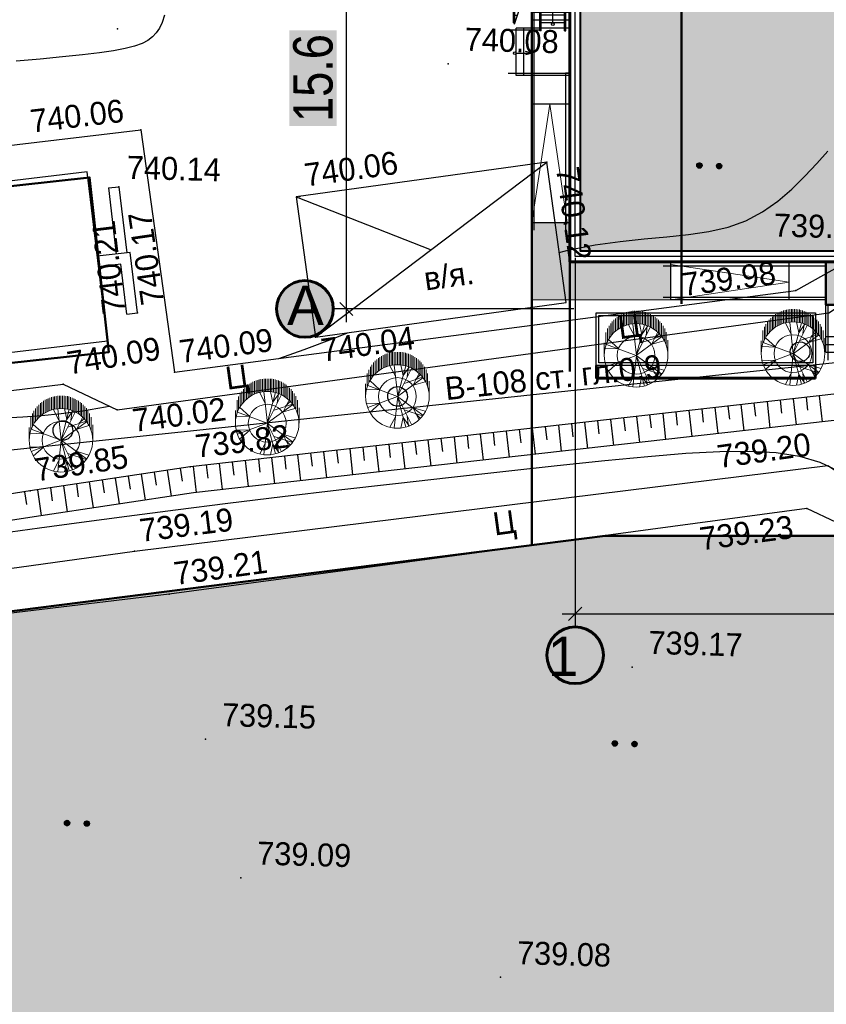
# Model space of a CAD drawing. Header units: millimetres. Extents: x -257011 to 237647566, y 2784933 to 6706507.
# Tile 214 of 256: x 9678030 to 9708746, y 5451520 to 5489046. Entities that reach past the tile are written whole.
import ezdxf

# ---------------------------------------------------------------- set-up
doc = ezdxf.new("R2010")
doc.units = ezdxf.units.MM
doc.header["$LTSCALE"] = 1000
doc.header["$PDMODE"] = 32
doc.header["$PDSIZE"] = 0.3
for name, pattern in [('ACAD_ISO02W100', [15, 12, -3]), ('Д_ТРОТ_ТРУБА', [3, 1.5, -1.5]), ('ДОРОГИ_СТРОЯЩ', [9, 8, -1]), ('ОТКОС_НИЗ', [1.2, 0.2, -1])]:
    doc.linetypes.add(name, pattern=pattern)
for name, color, linetype in [('(002) Рамка', 7, 'Continuous'), ('(004) Точки рельефа', 7, 'Continuous'), ('(007) Здания', 7, 'Continuous'), ('(014) Водопровод', 5, 'ИК_Водопровод -------в--------'), ('(025) Дорога', 7, 'Continuous'), ('(028) Гидротехн.', 7, 'Continuous'), ('(031) Горизонтали', 42, 'Continuous'), ('(035) Откосы', 7, 'Continuous'), ('(036) Растительность', 7, 'Continuous'), ('(038) Деревья', 7, 'Continuous'), ('(040) Ограда', 7, 'Continuous'), ('TREE', 74, 'Continuous')]:
    doc.layers.add(name, color=color, linetype=linetype)
for name, color, linetype, lineweight in [('(032) Горизонтали утолщенные', 32, 'Continuous', 30), ('.', 7, 'Continuous', 15), ('expl', 234, 'Continuous', 13), ('Размеры', 251, 'Continuous', 18), ('Ф А С А Д', 250, 'Continuous', 15)]:
    doc.layers.add(name, color=color, linetype=linetype, lineweight=lineweight)
doc.styles.add('ATTR', font='romans.shx', dxfattribs={"width": 0.8, "height": 0.470416})
doc.styles.add('BM-431', font='txt')
doc.styles.add('D-431', font='txt', dxfattribs={"width": 2})
doc.styles.add('Roman', font='romans')
doc.styles.get("Standard").update_dxf_attribs({"font": 'ARIALN.TTF'})
doc.styles.add('Фарход', font='ARIALN.TTF')
doc.linetypes.add('FENCELINE1', pattern='A,6.35,-2.54,[133,ltypeshp.shx,S=2.54,R=0,X=-2.54,Y=0],-2.54,25.4', length=36.83)
doc.linetypes.add('KANALIS_K', pattern='A,1,["<",Standard,S=1.8,R=0,X=-0.9,Y=-0.9],3,-1,["К",Standard,S=1.8,R=0,X=-0.9,Y=-0.9],-1,10', length=16)
doc.linetypes.add('ИК_Водопровод -------в--------', pattern='A,9,-0.6,["В",Standard,S=1.2,R=0,X=0,Y=-0.6],-1.2', length=10.8)
doc.linetypes.add('ОГРАДА_БЕТ', pattern='A,4,["|",Standard,S=0.8,R=0,X=0,Y=-0.8],4', length=8)
doc.dimstyles.new('ISO-25$0', dxfattribs={"dimtxt": 300, "dimasz": 200, "dimexe": 100, "dimexo": 300, "dimgap": 50, "dimtad": 1, "dimdec": 0, "dimtxsty": 'Фарход', "dimblk": 'OBLIQUE', "dimcen": 250, "dimclrd": 256, "dimclrt": 250, "dimadec": 0, "dimazin": 0, "dimtfac": 1, "dimtdec": 0, "dimtmove": 0, "dimatfit": 3, "dimldrblk": 'OBLIQUE', "dimfxl": 0, "dimlwd": -1, "dimarcsym": 0})

# ---------------------------------------------------------------- blocks, each defined once
blk = doc.blocks.new('d')
at = {"layer": '(038) Деревья', "color": 30}
blk.add_ellipse((0, 0), major_axis=(0.265, 0.265), ratio=1, start_param=5.497787, end_param=11.780972, dxfattribs=at)
blk = doc.blocks.new('*X70')
at = {"color": 0}
for p, q in [((1.8, 2.04), (2.2, 2.04)), ((1.8, 2.03), (2.2, 2.03)), ((1.8, 2.02), (2.2, 2.02)), ((1.8, 2.01), (2.2, 2.01)), ((1.8, 2), (2.2, 2)), ((1.8, 1.99), (2.2, 1.99)), ((1.8, 1.98), (2.2, 1.98)), ((1.8, 1.97), (2.2, 1.97)), ((1.8, 1.96), (2.2, 1.96)), ((1.81, 2.07), (2.19, 2.07)), ((1.81, 2.06), (2.19, 2.06)), ((1.81, 2.05), (2.19, 2.05)), ((1.81, 1.95), (2.19, 1.95)), ((1.81, 1.94), (2.19, 1.94)), ((1.81, 1.93), (2.19, 1.93)), ((1.82, 2.09), (2.18, 2.09)), ((1.82, 2.08), (2.18, 2.08)), ((1.82, 1.92), (2.18, 1.92)), ((1.82, 1.91), (2.18, 1.91)), ((1.83, 2.11), (2.17, 2.11)), ((1.83, 2.1), (2.17, 2.1)), ((1.83, 1.9), (2.17, 1.9)), ((1.83, 1.89), (2.17, 1.89)), ((1.84, 2.12), (2.16, 2.12)), ((1.84, 1.88), (2.16, 1.88)), ((1.85, 2.13), (2.15, 2.13)), ((1.85, 1.87), (2.15, 1.87)), ((1.86, 2.14), (2.14, 2.14)), ((1.86, 1.86), (2.14, 1.86)), ((1.87, 2.15), (2.13, 2.15)), ((1.87, 1.85), (2.13, 1.85)), ((1.88, 2.16), (2.12, 2.16)), ((1.88, 1.84), (2.12, 1.84)), ((1.9, 2.17), (2.11, 2.17)), ((1.9, 1.83), (2.11, 1.83)), ((1.91, 2.18), (2.09, 2.18)), ((1.91, 1.82), (2.09, 1.82)), ((1.94, 2.19), (2.06, 2.19)), ((1.94, 1.81), (2.06, 1.81))]:
    blk.add_line(p, q, dxfattribs=at)
blk = doc.blocks.new('I04100')
blk.add_circle((0, 0), 0.2)
blk.add_blockref('*X70', (-2, -2))
blk = doc.blocks.new('kjvklglhl')
at = {"layer": '(004) Точки рельефа'}
for p in [(281.164, 520.933), (293.793, 519.958), (282.156, 517.109), (297.645, 516.318), (281.381, 514.923), (288.288, 514.748), (307.271, 511.692), (282.225, 510.142), (289.035, 509.402), (281.113, 509.046), (283.702, 507.914), (279.473, 507.345), (281.553, 506.423), (284.392, 504.328), (278.337, 503.244), (307.912, 503.399), (282.371, 501.061), (283.734, 499.451), (301.434, 497.175), (285.277, 493.966), (286.766, 488.729), (296.762, 485.213)]:
    blk.add_point(p, dxfattribs=at)
at = {"layer": '(007) Здания'}
blk.add_lwpolyline([(281.113, 509.046), (280.163, 515.454), (270.656, 514.043), (271.606, 507.636)], close=True, dxfattribs=at)
at = {"layer": '(014) Водопровод', "ltscale": 0.5, "flags": 128}
blk.add_lwpolyline([(325.711, 440.112), (326.312, 440.162), (325.744, 440.975), (323.361, 447.342), (313.499, 509.603), (261.079, 502.552), (256.511, 532.162)], dxfattribs=at)
at = {"layer": '(025) Дорога', "linetype": 'Д_ТРОТ_ТРУБА', "flags": 128}
for points in [[(269.368, 515.247), (282.156, 517.109), (283.702, 507.914), (307.271, 511.692), (310.476, 513.628), (310.443, 515.538), (318.567, 515.917), (330.341, 516.212), (329.81, 527.423), (321.381, 528.706), (305.268, 531.339), (301.294, 530.976)], [(323.251, 418.267), (300.714, 414.809), (283.138, 412.485), (281.122, 413.564), (275.085, 449.451), (270.84, 474.617), (267.554, 498.57), (282.371, 501.061), (308.67, 505.056), (310.788, 503.765), (314.781, 477.717), (318.108, 454.899), (323.251, 418.267)], [(321.731, 420.742), (316.881, 452.353), (313.048, 477.771), (309.058, 502.896), (307.912, 503.399), (283.734, 499.451), (269.193, 497.303), (272.561, 474.353), (276.62, 450.413), (282.198, 415.2), (283.437, 414.157), (320.719, 419.528), (321.731, 420.742)]]:
    blk.add_lwpolyline(points, dxfattribs=at)
blk.add_lwpolyline([(269.368, 515.247), (270.684, 506.001), (279.473, 507.345), (281.553, 506.423), (308.542, 510.883), (312.531, 513.649), (318.524, 513.838), (330.524, 514.19), (333.406, 460.634), (331.811, 454.811, 1.56758), (332.906, 443.73, 0.509364), (333.962, 453.359), (336.672, 456.912), (338.021, 457.657), (347.714, 458.292), (347.773, 448.108), (343.552, 448.203), (343.703, 435.09)], format="xyb", dxfattribs=at)
at = {"layer": '(028) Гидротехн.'}
blk.add_lwpolyline([(297.645, 516.318), (288.142, 514.724), (289.035, 509.402), (298.538, 510.997)], close=True, dxfattribs=at)
for points in [[(289.035, 509.402), (297.645, 516.318)], [(288.142, 514.724), (293.34, 512.86)]]:
    blk.add_lwpolyline(points, dxfattribs=at)
at = {"layer": '(031) Горизонтали', "flags": 128}
blk.add_lwpolyline([(277.265, 501.593), (278.729, 501.843), (280.317, 502.106), (282.034, 502.383), (283.885, 502.675), (285.866, 502.979), (287.944, 503.292), (290.08, 503.607), (292.231, 503.919), (294.357, 504.221), (296.418, 504.507), (298.372, 504.773), (300.178, 505.01), (301.805, 505.214), (303.257, 505.375), (304.547, 505.482), (305.689, 505.527), (306.696, 505.498), (307.581, 505.387), (308.358, 505.183), (309.04, 504.877)], dxfattribs=at)
at = {"layer": '(032) Горизонтали утолщенные'}
for points in [[(282.941, 521.505), (282.851, 521.231), (282.755, 521.01), (282.645, 520.826), (282.508, 520.667), (282.335, 520.529), (282.112, 520.407), (281.829, 520.297), (281.474, 520.196), (281.034, 520.1), (280.498, 520.005), (279.854, 519.908), (279.097, 519.806), (278.251, 519.702), (277.346, 519.6)], [(277.308, 506), (277.975, 506.051), (278.68, 506.121), (279.433, 506.218), (280.239, 506.348), (281.109, 506.521), (281.256, 506.555)], [(298.22, 512.887), (298.594, 512.997), (299.579, 513.218), (300.526, 513.376), (301.434, 513.496), (302.3, 513.6), (303.121, 513.709), (303.895, 513.848), (304.62, 514.038), (305.293, 514.301), (305.912, 514.654), (306.481, 515.08), (307.003, 515.555), (307.483, 516.056), (307.925, 516.558), (308.332, 517.038)], [(287.658, 508.548), (288.616, 508.922), (289.781, 509.402), (290.25, 509.606)]]:
    blk.add_lwpolyline(points, dxfattribs=at)
at = {"layer": '(035) Откосы'}
for p, q in [((305.876, 506.863), (305.806, 507.358)), ((306.441, 506.438), (306.301, 507.428)), ((306.866, 507.003), (306.796, 507.499)), ((307.431, 506.578), (307.291, 507.569)), ((307.856, 507.144), (307.786, 507.639)), ((308.421, 506.718), (308.281, 507.709)), ((303.472, 506.018), (303.332, 507.008)), ((303.897, 506.583), (303.826, 507.078)), ((304.462, 506.158), (304.321, 507.148)), ((304.886, 506.723), (304.816, 507.218)), ((305.451, 506.298), (305.311, 507.288)), ((300.927, 506.163), (300.857, 506.658)), ((301.492, 505.738), (301.352, 506.728)), ((301.917, 506.303), (301.847, 506.798)), ((302.482, 505.878), (302.342, 506.868)), ((302.907, 506.443), (302.837, 506.938)), ((297.958, 505.743), (297.887, 506.238)), ((298.523, 505.318), (298.382, 506.308)), ((298.947, 505.883), (298.877, 506.378)), ((299.512, 505.458), (299.372, 506.448)), ((299.937, 506.023), (299.867, 506.518)), ((300.502, 505.598), (300.362, 506.588)), ((295.553, 504.898), (295.413, 505.888)), ((295.978, 505.463), (295.908, 505.958)), ((296.543, 505.038), (296.403, 506.028)), ((296.968, 505.603), (296.898, 506.098)), ((297.533, 505.178), (297.393, 506.168)), ((293.008, 505.043), (292.938, 505.538)), ((293.573, 504.618), (293.433, 505.608)), ((293.998, 505.183), (293.928, 505.678)), ((294.563, 504.758), (294.423, 505.748)), ((294.988, 505.323), (294.918, 505.818)), ((290.039, 504.622), (289.969, 505.117)), ((290.604, 504.197), (290.464, 505.187)), ((291.029, 504.762), (290.959, 505.257)), ((291.594, 504.337), (291.454, 505.328)), ((292.018, 504.902), (291.948, 505.398)), ((292.583, 504.477), (292.443, 505.468)), ((287.634, 503.777), (287.494, 504.767)), ((288.059, 504.342), (287.989, 504.837)), ((288.624, 503.917), (288.484, 504.907)), ((289.049, 504.482), (288.979, 504.977)), ((289.614, 504.057), (289.474, 505.047)), ((285.09, 503.922), (285.02, 504.417)), ((285.655, 503.497), (285.514, 504.487)), ((286.079, 504.062), (286.009, 504.557)), ((286.644, 503.637), (286.504, 504.627)), ((287.069, 504.202), (286.999, 504.697)), ((282.732, 503.015), (282.556, 503.999)), ((283.136, 503.595), (283.048, 504.088)), ((283.716, 503.191), (283.54, 504.176)), ((284.12, 503.772), (284.032, 504.264)), ((284.665, 503.357), (284.525, 504.347)), ((280.764, 502.663), (280.588, 503.647)), ((281.168, 503.243), (281.08, 503.735)), ((281.748, 502.839), (281.572, 503.823)), ((282.152, 503.419), (282.064, 503.911)), ((278.796, 502.31), (278.62, 503.294)), ((279.2, 502.89), (279.112, 503.382)), ((279.78, 502.486), (279.604, 503.471)), ((280.184, 503.067), (280.096, 503.559)), ((278.221, 502.713), (278.128, 503.204))]:
    blk.add_line(p, q, dxfattribs=at)
blk.add_lwpolyline([(319.844, 457.028), (320.125, 457.17), (320.377, 457.458), (320.534, 458.04), (317.903, 475.66), (312.574, 506.915), (312.192, 507.383), (311.596, 507.687), (310.502, 508.023), (284.392, 504.328), (278.337, 503.244), (265.243, 500.775), (264.939, 500.462), (264.803, 499.989), (265.706, 495.765), (268.865, 477.481), (274.213, 445.131), (280.153, 409.582)], dxfattribs=at)
at = {"layer": '(035) Откосы', "linetype": 'ОТКОС_НИЗ'}
blk.add_lwpolyline([(319.844, 457.028), (319.619, 457.386), (319.514, 458.099), (316.916, 475.502), (311.633, 506.487), (311.551, 506.587), (311.219, 506.757), (310.421, 507.002), (284.551, 503.341), (278.518, 502.26), (265.85, 499.872), (266.688, 495.955), (269.851, 477.647), (275.2, 445.294), (281.12, 409.861), (281.136, 409.822), (281.351, 409.621), (310.666, 409.479), (317.618, 409.281), (323.511, 408.859), (324.497, 408.587)], dxfattribs=at)
at = {"layer": '(040) Ограда', "linetype": 'ОГРАДА_БЕТ', "ltscale": 0.5, "flags": 128}
for points in [[(280.986, 514.865), (281.381, 514.923)], [(280.986, 514.865), (281.358, 512.357)], [(281.381, 514.923), (281.753, 512.415), (281.753, 512.415), (281.753, 512.415)], [(282.225, 510.142), (281.884, 512.435), (280.638, 512.25), (280.638, 512.25)], [(281.829, 510.083), (281.547, 511.981), (280.697, 511.854)], [(281.829, 510.083), (282.225, 510.142)]]:
    blk.add_lwpolyline(points, dxfattribs=at)
at = {"layer": '(036) Растительность', "linetype": 'Continuous', "xscale": 0.5, "yscale": 0.5, "zscale": 0.5}
for p in [(303.461, 516.357), (304.211, 516.357), (300.862, 494.248), (301.612, 494.248), (280.094, 490.631), (280.844, 490.631)]:
    blk.add_blockref('I04100', p, dxfattribs=at)
at = {"layer": '(038) Деревья', "color": 30, "linetype": 'Continuous'}
for p in [(307.496, 509.366), (292.216, 507.234), (279.514, 505.577)]:
    blk.add_blockref('d', p, dxfattribs=at)
at = {"layer": '(004) Точки рельефа', "style": 'D-431'}
for s, p in [('740.08', (294.393, 520.478)), ('740.14', (281.669, 515.238)), ('739.99', (306.36, 513.73)), ('739.17', (302.034, 497.695)), ('739.15', (285.877, 494.486)), ('739.09', (287.366, 489.249)), ('739.08', (297.362, 485.733))]:
    blk.add_text(s, height=0.875, dxfattribs=at).set_placement(p)
for s, rotation, p in [('740.06', 8.2845, (278.005, 516.891)), ('740.06', 9.5259, (288.513, 515.13)), ('740.12', 279.5259, (298.003, 516.087)), ('740.17', 99.9019, (283.236, 510.535)), ('740.21', 98.4408, (281.778, 510.132)), ('739.98', 9.1063, (303.006, 511.362)), ('740.09', 9.1016, (283.936, 508.271)), ('740.04', 9.5259, (289.33, 508.474)), ('740.09', 11.0778, (279.695, 507.71)), ('740.02', 8.9354, (282.223, 505.597)), ('739.20', 9.5343, (304.527, 504.843)), ('739.82', 8.0541, (284.633, 504.681)), ('739.85', 10.1547, (278.564, 503.605)), ('739.23', 9.275, (303.947, 501.692)), ('739.19', 8.6377, (282.608, 501.415)), ('739.21', 9.275, (283.967, 499.808))]:
    blk.add_text(s, height=0.875, rotation=rotation, dxfattribs=at).set_placement(p)
at = {"layer": '(014) Водопровод', "color": 0, "linetype": 'Continuous', "style": 'BM-431'}
blk.add_text('В-108 ст. гл.0.9', height=0.875, rotation=7.6612, dxfattribs=at).set_placement((294.072, 507.142))
at = {"layer": '(025) Дорога', "linetype": 'ДОРОГИ_СТРОЯЩ', "style": 'BM-431'}
for p in [(300.611, 509.648), (285.722, 507.301), (296.062, 502.035)]:
    blk.add_text('Ц', height=0.875, rotation=9.3824, dxfattribs=at).set_placement(p)
at = {"layer": '(028) Гидротехн.', "style": 'BM-431'}
blk.add_text('в/я.', height=0.875, rotation=9.5259, dxfattribs=at).set_placement((293.175, 511.297))
blk = doc.blocks.new('ergrtshjs')
at = {"layer": '(040) Ограда', "linetype": 'KANALIS_K', "ltscale": 1000}
h = blk.add_hatch(color=256, dxfattribs=at)
h.set_gradient(color1=(255, 0, 0), color2=(255, 0, 0), tint=0.41, name='INVSPHERICAL')
h.paths.add_polyline_path([(4220109, -1174872), (4193509, -1174872), (4193509, -1159672), (4220109, -1159672)])
h = blk.add_hatch(color=256, dxfattribs=at)
h.set_gradient(color1=(255, 0, 0), color2=(255, 0, 0), tint=0.41, name='INVSPHERICAL')
h.paths.add_polyline_path([(4202859, -1175272), (4205134, -1175272), (4207359, -1175272), (4207359, -1176922), (4202859, -1176922)])
at = {"layer": '.', "lineweight": 0, "ltscale": 1000}
h = blk.add_hatch(dxfattribs=at)
h.set_pattern_fill('AR-SAND', color=252, scale=10)
h.set_pattern_definition([(37.5, (0, -27743), (-16.000313, 489.413237), [0, -386.08, 0, -431.8, 0, -412.75]), (7.5, (0, -27743), (449.52328, 716.8251), [0, -208.28, 0, -347.98, 0, -133.35]), (327.5, (-312.4, -27743), (790.99237, 1.437185), [0, -127, 0, -457.2, 0, -596.9]), (317.5, (-312.4, -27743), (763.55645, 222.92932), [0, -63.5, 0, -299.72, 0, -342.9])])
h.paths.add_polyline_path([(4221959, -1157822), (4191659, -1157822), (4191659, -1165772), (4193109, -1165772), (4193109, -1159272), (4220509, -1159272), (4220509, -1166372), (4221959, -1166372)])
h.paths.add_polyline_path([(4193109, -1173772), (4191659, -1173772), (4191659, -1176722), (4196959, -1176722), (4196959, -1175272), (4193109, -1175272)])
h.paths.add_polyline_path([(4221959, -1171476), (4221959, -1168172), (4220509, -1168172), (4220509, -1175272), (4207359, -1175272), (4207359, -1176722), (4221959, -1176722)])
at = {"ltscale": 100}
for p, q in [((4190959, -1166172), (4190959, -1162122, 0)), ((4191009, -1166172), (4191009, -1162122, 0)), ((4191109, -1161972, 0), (4192959, -1161972, 0)), ((4191109, -1162022, 0), (4192909, -1162022, 0)), ((4192909, -1166472), (4192909, -1162022)), ((4192959, -1166472), (4192959, -1161972)), ((4192009, -1163172, 0), (4191909, -1163172, 0)), ((4191909, -1163472), (4191909, -1163172)), ((4191959, -1166472), (4191959, -1163172)), ((4192009, -1166472), (4192009, -1163172)), ((4191009, -1163472), (4191909, -1163472)), ((4191909, -1163472), (4191609, -1164372)), ((4191909, -1163472), (4191959, -1163472)), ((4192009, -1163472), (4191959, -1163472)), ((4192909, -1163472), (4192009, -1163472)), ((4191009, -1163772), (4191809, -1163772)), ((4192909, -1163772), (4192009, -1163772)), ((4191009, -1164072), (4191709, -1164072)), ((4191009, -1164372), (4191609, -1164372)), ((4192909, -1164072), (4192009, -1164072)), ((4192909, -1164372), (4192009, -1164372)), ((4191009, -1164672), (4191509, -1164672)), ((4191471, -1164785), (4191082, -1164854)), ((4191509, -1164672), (4191471, -1164785)), ((4192909, -1164672), (4192009, -1164672)), ((4191423, -1164932), (4190987, -1166238)), ((4191009, -1164972), (4191409, -1164972)), ((4191082, -1164854), (4191786, -1164861)), ((4191786, -1164861), (4191423, -1164932)), ((4192909, -1164972), (4192009, -1164972)), ((4191009, -1165272), (4191309, -1165272)), ((4192909, -1165272), (4192009, -1165272)), ((4191009, -1165572), (4191209, -1165572)), ((4191009, -1165872), (4191109, -1165872)), ((4192909, -1165572), (4192009, -1165572)), ((4192909, -1165872), (4192009, -1165872)), ((4190959, -1166172), (4191009, -1166172)), ((4192909, -1166172), (4192009, -1166172)), ((4192009, -1166472), (4191959, -1166472)), ((4192909, -1166472), (4192959, -1166472)), ((4196959, -1176722), (4196959, -1175272)), ((4201459, -1176722), (4201459, -1175272)), ((4207359, -1178722), (4207359, -1175379)), ((4202859, -1176722), (4196959, -1176722))]:
    blk.add_line(p, q, dxfattribs=at)
at = {"color": 0}
for p, q in [((4193109, -1165772), (4191659, -1165772)), ((4193109, -1166072), (4191659, -1166072)), ((4191059, -1168172), (4191059, -1166372)), ((4193109, -1166372), (4191059, -1166372)), ((4191359, -1168172), (4191359, -1166372)), ((4193109, -1166372), (4191659, -1166372)), ((4191659, -1166372), (4191659, -1173772)), ((4191659, -1168172), (4191659, -1166372)), ((4220509, -1166372), (4222559, -1166372)), ((4221959, -1166372), (4221959, -1168172)), ((4222259, -1166372), (4222259, -1168172)), ((4222559, -1166372), (4222559, -1168172)), ((4193109, -1168172), (4191059, -1168172)), ((4193109, -1168172), (4191659, -1168172)), ((4220509, -1168172), (4222559, -1168172)), ((4193109, -1169272), (4191659, -1169272))]:
    blk.add_line(p, q, dxfattribs=at)
at = {"color": 204, "linetype": 'FENCELINE1', "lineweight": 30, "ltscale": 20}
for p, q in [((4191959, -1166452), (4190759, -1166452)), ((4220509, -1168092), (4222859, -1168092))]:
    blk.add_line(p, q, dxfattribs=at)
at = {"lineweight": 30, "ltscale": 100}
for p, q in [((4202859, -1178722), (4202859, -1175272)), ((4207359, -1178722), (4207359, -1176472)), ((4202859, -1178122), (4207359, -1178122)), ((4202859, -1178422), (4207359, -1178422)), ((4202859, -1178722), (4207359, -1178722))]:
    blk.add_line(p, q, dxfattribs=at)
at = {"color": 204, "linetype": 'FENCELINE1', "lineweight": 30, "ltscale": 15}
for p, q in [((4202859, -1175442), (4196659, -1175442)), ((4202859, -1176642), (4196659, -1176642)), ((4202939, -1179022), (4202939, -1176922)), ((4207279, -1179022), (4207279, -1176922)), ((4205109, -1177922), (4205109, -1179022))]:
    blk.add_line(p, q, dxfattribs=at)
at = {"lineweight": 0, "ltscale": 1000}
for points in [[(4191659, -1166372), (4191659, -1157822), (4221959, -1157822), (4221959, -1166372)], [(4202859, -1176722), (4191659, -1176722), (4191659, -1168172)], [(4221959, -1168172), (4221959, -1176722), (4207359, -1176722)]]:
    blk.add_lwpolyline(points, dxfattribs=at)
at = {"lineweight": 60, "ltscale": 1000}
blk.add_lwpolyline([(4193109, -1159272), (4220509, -1159272), (4220509, -1175272), (4193109, -1175272)], close=True, dxfattribs=at)
at = {"color": 1, "lineweight": 30, "ltscale": 1000}
blk.add_lwpolyline([(4193309, -1159472), (4220309, -1159472), (4220309, -1175072), (4193309, -1175072)], close=True, dxfattribs=at)
at = {"lineweight": 40, "ltscale": 1000}
blk.add_lwpolyline([(4193509, -1159672), (4220109, -1159672), (4220109, -1174872), (4193509, -1174872)], close=True, dxfattribs=at)
at = {"color": 204, "linetype": 'FENCELINE1', "lineweight": 30, "ltscale": 20}
for points in [[(4191739, -1165772), (4191739, -1174072)], [(4222859, -1166452), (4220509, -1166452)], [(4190759, -1168092), (4193109, -1168092)], [(4193109, -1168092), (4192939, -1168092), (4192939, -1174072)]]:
    blk.add_lwpolyline(points, dxfattribs=at)
at = {"color": 251, "linetype": 'ACAD_ISO02W100', "lineweight": 0, "ltscale": 50}
for points in [[(4191659, -1173772), (4192339, -1169272), (4193002, -1173772)], [(4196959, -1175379), (4201459, -1176050), (4196959, -1176722)]]:
    blk.add_lwpolyline(points, dxfattribs=at)
at = {"color": 0}
blk.add_lwpolyline([(4191659, -1173772), (4193109, -1173772)], dxfattribs=at)
at = {"lineweight": 50, "ltscale": 1000}
blk.add_lwpolyline([(4207359, -1176922), (4202859, -1176922), (4202859, -1175272), (4207359, -1175272)], close=True, dxfattribs=at)
at = {"layer": 'expl', "lineweight": 30}
for p, q in [((4191459, -1163472), (4191459, -1164372)), ((4192459, -1166172), (4192459, -1163472)), ((4191459, -1164372), (4191392, -1164129)), ((4191459, -1164372), (4191526, -1164129)), ((4191060, -1167322), (4191659, -1167322)), ((4191659, -1167322), (4191416, -1167255)), ((4191659, -1167322), (4191416, -1167389)), ((4221959, -1167222), (4222202, -1167155)), ((4222558, -1167222), (4221959, -1167222)), ((4221959, -1167222), (4222202, -1167289)), ((4203774, -1178122), (4203707, -1178365)), ((4203774, -1178722), (4203774, -1178122)), ((4203774, -1178122), (4203841, -1178365)), ((4206444, -1178122), (4206377, -1178365)), ((4206444, -1178722), (4206444, -1178122)), ((4206444, -1178122), (4206511, -1178365))]:
    blk.add_line(p, q, dxfattribs=at)
for centre in [(4192459, -1166222), (4191010, -1167322), (4222608, -1167222), (4203774, -1178772), (4206444, -1178772)]:
    blk.add_circle(centre, 50, dxfattribs=at)
blk.add_arc((4191959, -1163468, 0), 500, 359.5758, 180.4242, dxfattribs=at)
at = {"layer": 'Размеры', "lineweight": 60, "ltscale": 5, "elevation": 0}
blk.add_lwpolyline([(4191109, -1161972), (4191109, -1162122), (4190959, -1162122), (4190959, -1161972)], close=True, dxfattribs=at)
blk = doc.blocks.new('_Oblique')
at = {"color": 0, "linetype": 'ByBlock', "lineweight": -2}
blk.add_line((-0.5, -0.5), (0.5, 0.5), dxfattribs=at)
blk = doc.blocks.new('*D1779')
at = {"color": 5, "linetype": 'KANALIS_K', "lineweight": -2, "ltscale": 1000, "transparency": 16777216}
for p, q in [((9699182, 5479973), (9699182, 5465904)), ((9726182, 5479973), (9726182, 5465904))]:
    blk.add_line(p, q, dxfattribs=at)
at = {"color": 5, "linetype": 'KANALIS_K', "ltscale": 1000, "transparency": 16777216}
blk.add_line((9698682, 5466404), (9726682, 5466404), dxfattribs=at)
at = {"layer": 'Defpoints', "color": 0, "linetype": 'KANALIS_K', "lineweight": 50, "ltscale": 1000, "transparency": 16777216}
for p in [(9699182, 5480023), (9726182, 5480023), (9726182, 5466404)]:
    blk.add_point(p, dxfattribs=at)
at = {"color": 5, "linetype": 'KANALIS_K', "ltscale": 1000, "transparency": 16777216, "xscale": 500, "yscale": 500, "zscale": 500, "rotation": 180}
blk.add_blockref('_Oblique', (9699182, 5466404), dxfattribs=at)
at = {"color": 5, "linetype": 'KANALIS_K', "ltscale": 1000, "transparency": 16777216, "xscale": 500, "yscale": 500, "zscale": 500}
blk.add_blockref('_Oblique', (9726182, 5466404), dxfattribs=at)
at = {"color": 5, "linetype": 'KANALIS_K', "ltscale": 1000, "transparency": 16777216, "insert": (9712682, 5467670), "char_height": 1500, "attachment_point": 5, "style": 'Фарход', "bg_fill": 1, "box_fill_scale": 1.1, "bg_fill_color": 255, "bg_fill_transparency": 0}
blk.add_mtext('27.0', dxfattribs=at)
blk = doc.blocks.new('*D1780')
at = {"color": 5, "linetype": 'KANALIS_K', "ltscale": 1000, "transparency": 16777216}
blk.add_line((9690471, 5477523), (9690471, 5496123), dxfattribs=at)
at = {"color": 5, "linetype": 'KANALIS_K', "lineweight": -2, "ltscale": 1000, "transparency": 16777216}
for p, q in [((9699132, 5495623), (9689971, 5495623)), ((9699132, 5478023), (9689971, 5478023))]:
    blk.add_line(p, q, dxfattribs=at)
at = {"layer": 'Defpoints', "color": 0, "linetype": 'KANALIS_K', "lineweight": 50, "ltscale": 1000, "transparency": 16777216}
for p in [(9690471, 5495623), (9699182, 5495623), (9699182, 5478023)]:
    blk.add_point(p, dxfattribs=at)
at = {"color": 5, "linetype": 'KANALIS_K', "ltscale": 1000, "transparency": 16777216, "xscale": 500, "yscale": 500, "zscale": 500}
for p, rotation in [((9690471, 5495623), 90), ((9690471, 5478023), 270)]:
    blk.add_blockref('_Oblique', p, dxfattribs=dict(at, rotation=rotation))
at = {"color": 5, "linetype": 'KANALIS_K', "ltscale": 1000, "transparency": 16777216, "insert": (9689205, 5486823), "char_height": 1500, "attachment_point": 5, "rotation": 90, "style": 'Фарход', "bg_fill": 1, "box_fill_scale": 1.1, "bg_fill_color": 255, "bg_fill_transparency": 0}
blk.add_mtext('15.6', dxfattribs=at)
blk = doc.blocks.new('dhdyfh')
at = {"layer": 'TREE', "color": 92, "lineweight": 20}
for p, q in [((10253733, 5665949), (10253733, 5666439)), ((10253793, 5665998), (10253793, 5666487)), ((10253854, 5666529), (10253854, 5666039)), ((10253914, 5666083), (10253914, 5666567)), ((10253975, 5666109), (10253975, 5666601)), ((10254035, 5666629), (10254035, 5666140)), ((10254096, 5666652), (10254096, 5666163)), ((10254156, 5666184), (10254156, 5666675)), ((10254217, 5666691), (10254217, 5666204)), ((10254277, 5666217), (10254277, 5666705)), ((10254338, 5666714), (10254338, 5666227)), ((10254398, 5666235), (10254398, 5666724)), ((10254459, 5666724), (10254459, 5666238)), ((10254519, 5666243), (10254519, 5666724)), ((10254580, 5666724), (10254580, 5666240)), ((10254640, 5666233), (10254640, 5666724)), ((10254701, 5666717), (10254701, 5666227)), ((10254761, 5666215), (10254761, 5666706)), ((10254822, 5666693), (10254822, 5666199)), ((10254882, 5666186), (10254882, 5666674)), ((10254943, 5666652), (10254943, 5666166)), ((10255003, 5666140), (10255003, 5666629)), ((10255064, 5666601), (10255064, 5666114)), ((10255125, 5666081), (10255125, 5666565)), ((10255185, 5666529), (10255185, 5666042)), ((10255246, 5665998), (10255246, 5666487)), ((10255306, 5666441), (10255306, 5665949)), ((10253430, 5665555), (10253430, 5666052)), ((10253491, 5665666), (10253491, 5666158)), ((10253551, 5665761), (10253551, 5666240)), ((10253612, 5665831), (10253612, 5666323)), ((10253672, 5665895), (10253672, 5666384)), ((10254443, 5665800), (10254236, 5666193)), ((10254532, 5665031), (10254393, 5666223)), ((10254522, 5665028), (10254837, 5666198)), ((10254522, 5665031), (10255054, 5666100)), ((10254739, 5665821), (10254650, 5666236)), ((10254739, 5665828), (10254966, 5666152)), ((10254897, 5665793), (10254946, 5666154)), ((10255367, 5665893), (10255367, 5666384)), ((10255427, 5666323), (10255427, 5665828)), ((10255488, 5665756), (10255488, 5666256)), ((10255548, 5666158), (10255548, 5665664)), ((10255609, 5665574), (10255609, 5666055)), ((10253370, 5665419), (10253370, 5665908)), ((10254522, 5665028), (10255488, 5665736)), ((10254778, 5665531), (10255478, 5665762)), ((10255123, 5665467), (10255340, 5665898)), ((10255212, 5665677), (10255390, 5665854)), ((10255669, 5665911), (10255669, 5665409)), ((10253309, 5665030), (10253309, 5665514)), ((10253851, 5665282), (10253348, 5665297)), ((10254519, 5665030), (10253387, 5665451)), ((10253851, 5665290), (10253466, 5665636)), ((10255133, 5665459), (10255577, 5665590)), ((10255730, 5665030), (10255730, 5665615))]:
    blk.add_line(p, q, dxfattribs=at)
at = {"layer": 'TREE', "color": 30, "lineweight": 20, "true_color": 0xf8991e}
for p, q in [((10254519, 5665030), (10253387, 5664608)), ((10254532, 5665028), (10254393, 5663836)), ((10254522, 5665031), (10254837, 5663861)), ((10254522, 5665031), (10255488, 5664323)), ((10254522, 5665028), (10255054, 5663959)), ((10253851, 5664777), (10253348, 5664762)), ((10253851, 5664769), (10253466, 5664423)), ((10255123, 5664592), (10255340, 5664161)), ((10255133, 5664600), (10255577, 5664469)), ((10254443, 5664259), (10254236, 5663866)), ((10254739, 5664238), (10254650, 5663823)), ((10254739, 5664231), (10254966, 5663908)), ((10254778, 5664528), (10255478, 5664297)), ((10254897, 5664266), (10254946, 5663905)), ((10255212, 5664382), (10255390, 5664205))]:
    blk.add_line(p, q, dxfattribs=at)
blk.add_circle((10254519, 5665030), 1210, dxfattribs=at)
at = {"layer": 'TREE', "color": 92, "lineweight": 20}
blk.add_circle((10254519, 5665030), 720, dxfattribs=at)
at = {"layer": 'TREE', "color": 30, "lineweight": 20, "true_color": 0xf8991e, "style": 'ATTR', "width": 0.8, "flags": 9}
for p in [(10254522, 5665031), (10254522, 5665028)]:
    blk.add_attdef('ESTCODE', p, '', height=14.1, rotation=90, dxfattribs=at)

msp = doc.modelspace()

# ---------------------------------------------------------------- hatches: boundary and pattern name
at = {"lineweight": 50}
h = msp.add_hatch(color=1, dxfattribs=at)
h.set_gradient(color1=(255, 255, 255), one_color=1, tint=1)
h.paths.add_polyline_path([(9687809.397, 5478022.703, 1), (9689970.743, 5478022.703, 1)])
h = msp.add_hatch(color=1, dxfattribs=at)
h.set_gradient(color1=(255, 255, 255), one_color=1, tint=1)
h.paths.add_polyline_path([(9698101.647, 5464823.105, 1), (9700262.993, 5464823.105, 1)])
at = {"layer": 'Ф А С А Д', "linetype": 'KANALIS_K', "ltscale": 1000}
h = msp.add_hatch(dxfattribs=at)
h.set_pattern_fill('CROSS', color=92, scale=40, angle=95)
h.set_pattern_definition([(95, (-555770.2, -221587.06), (-275.171012, 230.8958947), [127, -381]), (185, (-555712.5, -221518.26), (-230.8958947, -275.171012), [127, -381])])
h.paths.add_polyline_path([(9735232.32, 5491071.67), (9764251.233, 5491591.556), (9764251.233, 5483108.659), (9735232.32, 5483108.659)], flags=17)
h.paths.add_polyline_path([(9735232.32, 5466974.282), (9779090.495, 5466974.282), (9779090.495, 5456068.293), (9735232.32, 5456068.293)], flags=17)
h.paths.add_polyline_path([(9735232.32, 5468822.222), (9738969.435, 5468822.222), (9738969.435, 5472233.633), (9737101.295, 5472233.633), (9737101.295, 5475760.555), (9738969.435, 5475760.555), (9738969.435, 5481260.599), (9735232.32, 5481260.599)], flags=17)
h.paths.add_polyline_path([(9735232.32, 5442186.341), (9738969.435, 5442186.341), (9738969.435, 5446989.272), (9737989.108, 5446989.272), (9737989.108, 5450516.195), (9738969.435, 5450516.195), (9738969.435, 5454235.879), (9735232.32, 5454235.879)], flags=17)
edge = h.paths.add_edge_path()
edge.add_line((9737452.912, 5428288.875), (9773415.802, 5429065.133))
edge.add_line((9773415.802, 5429065.133), (9773415.802, 5440462.209))
edge.add_line((9773415.802, 5440462.209), (9735232.32, 5440462.209))
edge.add_line((9735232.32, 5440462.209), (9735232.32, 5430320.543))
edge.add_arc((9737330.079, 5430383.995), 2098.718, 181.732534, 273.3553239)
h.paths.add_polyline_path([(9789566.246, 5430261.133), (9792184.629, 5430261.133), (9792184.629, 5467611.379), (9789566.246, 5467611.379)])
h.paths.add_polyline_path([(9799028.839, 5431183.051), (9799028.839, 5464447.132), (9801915.55, 5464447.132), (9801915.55, 5484655.528), (9799140.732, 5484655.528), (9799140.732, 5497204.157), (9738047.331, 5497829.606), (9738047.331, 5499355.383), (9698328.96, 5501355.383), (9694541.036, 5501355.383), (9692585.925, 5501356.444), (9694959.297, 5502381.059), (9701657.021, 5502773.92), (9783529.241, 5501166.636), (9799140.732, 5500383.649), (9811484.066, 5499523.795), (9810589.23, 5432686.438), (9809004.976, 5431432.959)])
h.paths.add_polyline_path([(9789181.816, 5481379.137), (9792234.988, 5481379.137), (9792234.988, 5493747.169), (9789181.816, 5493747.169)], flags=17)
h = msp.add_hatch(dxfattribs=at)
h.set_pattern_fill('CROSS', color=92, scale=40, angle=95)
h.set_pattern_definition([(95, (-555770.2, -380203.22), (-275.171012, 230.8958947), [127, -381]), (185, (-555712.5, -380134.42), (-230.8958947, -275.171012), [127, -381])])
h.paths.add_polyline_path([(9699084.415, 5469214.668), (9700328.413, 5469372.703), (9709193.957, 5469394.5), (9711585.984, 5451010.596), (9712413.365, 5444651.759), (9715529.798, 5419135.881), (9719489.363, 5387401.047), (9718443.651, 5386216.372), (9699734.572, 5384055.542), (9681025.494, 5381894.711), (9679816.203, 5382972.228), (9675230.368, 5418327.995), (9671845.49, 5442373.137), (9669124.594, 5465408.618)])

# ---------------------------------------------------------------- linework, layer by layer
at = {"layer": '(002) Рамка', "color": 0, "lineweight": 60, "ltscale": 1000}
for centre in [(9688890.07, 5478022.703), (9699182.32, 5464823.105)]:
    msp.add_circle(centre, 1080.673, dxfattribs=at)
at = {"lineweight": 50, "ltscale": 1000}
for p, q in [((9698982.32, 5495822.703), (9698982.32, 5475637.885)), ((9697532.32, 5495272.703), (9697532.32, 5469017.492)), ((9699982.32, 5475872.703), (9699982.32, 5475372.703))]:
    msp.add_line(p, q, dxfattribs=at)
for points in [[(9726382.32, 5495822.703), (9726382.32, 5479822.703), (9698982.32, 5479822.703), (9698982.32, 5495822.703)], [(9671098.047, 5481976.212), (9680690.188, 5483035.776), (9681425.467, 5476379.362), (9671833.326, 5475319.798)]]:
    msp.add_lwpolyline(points, close=True, dxfattribs=at)
for points in [[(9703230.356, 5478220.367), (9703230.356, 5495316.224)], [(9708332.32, 5475872.703), (9708332.32, 5475372.703)], [(9699982.32, 5475372.703), (9708332.32, 5475372.703)], [(9700328.413, 5469372.703), (9709196.793, 5469372.703), (9709700.487, 5465501.565), (9712413.365, 5444651.759), (9715529.798, 5419135.881), (9719489.363, 5387401.047), (9718443.651, 5386216.372), (9699734.572, 5384055.542), (9681025.494, 5381894.711), (9679816.203, 5382972.228), (9675230.368, 5418327.995), (9671845.49, 5442373.137), (9669124.594, 5465408.618), (9700328.413, 5469372.703)]]:
    msp.add_lwpolyline(points, dxfattribs=at)
at = {"lineweight": 30, "ltscale": 1000}
msp.add_lwpolyline([(9699982.32, 5477872.703), (9708332.32, 5477872.703), (9708332.32, 5475872.703), (9699982.32, 5475872.703)], close=True, dxfattribs=at)
at = {"color": 92, "lineweight": 30, "ltscale": 1000}
msp.add_lwpolyline([(9700082.32, 5477772.703), (9708232.32, 5477772.703), (9708232.32, 5475972.703), (9700082.32, 5475972.703)], close=True, dxfattribs=at)
at = {"color": 150, "lineweight": 0, "ltscale": 1000}
for points in [[(9699982.32, 5475872.703), (9708332.32, 5475872.703)], [(9699982.32, 5475422.703), (9708332.32, 5475422.703)]]:
    msp.add_lwpolyline(points, dxfattribs=at)

# ---------------------------------------------------------------- block references
at = {"lineweight": 5, "xscale": 999.9999999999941, "yscale": 999.9999999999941, "zscale": 999.9999999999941, "rotation": 358.3893224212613}
msp.add_blockref('kjvklglhl', (9386059.538, 4975868.643), dxfattribs=at)
at = {"lineweight": 50}
for name, p in [('ergrtshjs', (5505873.092, 6655094.589)), ('dhdyfh', (-553016.205, -188778.141)), ('dhdyfh', (-547040.818, -188711.442)), ('dhdyfh', (-562105.987, -190345.448)), ('dhdyfh', (-567063.845, -191363.092)), ('dhdyfh', (-574917.734, -192013.916))]:
    msp.add_blockref(name, p, dxfattribs=at)

# ---------------------------------------------------------------- texts
at = {"color": 250, "char_height": 1500, "width": 156685.73039, "attachment_point": 6, "style": 'Roman'}
for s, insert in [('\\pt64500;{\\fArial|b0|i0|c204|p34;А}', (9689609.9, 5478162.76, 0)), ('\\pt64500;{\\fArial|b0|i0|c0|p34;1}', (9699301.358, 5464782.988, 0))]:
    msp.add_mtext(s, dxfattribs=dict(at, insert=insert))

# ---------------------------------------------------------------- dimensions: what is measured, and where the dimension line sits
at = {"linetype": 'KANALIS_K', "ltscale": 1000}
dim = msp.add_linear_dim(base=(9690470.743, 5495622.703), p1=(9699182.32, 5478022.703), p2=(9699182.32, 5495622.703), angle=90, text='15.6', dimstyle='ISO-25$0', override={"dimtxt": 1500, "dimasz": 500, "dimexe": 500, "dimexo": 50, "dimgap": 500, "dimdle": 500, "dimclrd": 5, "dimclre": 5, "dimclrt": 5, "dimtmove": 1, "dimtfill": 2, "dimtfillclr": 255}, dxfattribs=at)
dim.commit()
dim.dimension.update_dxf_attribs({"geometry": '*D1780', "text_midpoint": (9689204.883, 5486822.703)})
dim = msp.add_linear_dim(base=(9726182.32, 5466403.778), p1=(9699182.32, 5480022.703), p2=(9726182.32, 5480022.703), text='27.0', dimstyle='ISO-25$0', override={"dimtxt": 1500, "dimasz": 500, "dimexe": 500, "dimexo": 50, "dimgap": 500, "dimdle": 500, "dimclrd": 5, "dimclre": 5, "dimclrt": 5, "dimtmove": 1, "dimtfill": 2, "dimtfillclr": 255}, dxfattribs=at)
dim.commit()
dim.dimension.update_dxf_attribs({"geometry": '*D1779', "text_midpoint": (9712682.32, 5467669.638)})

doc.saveas('drawing.dxf')
